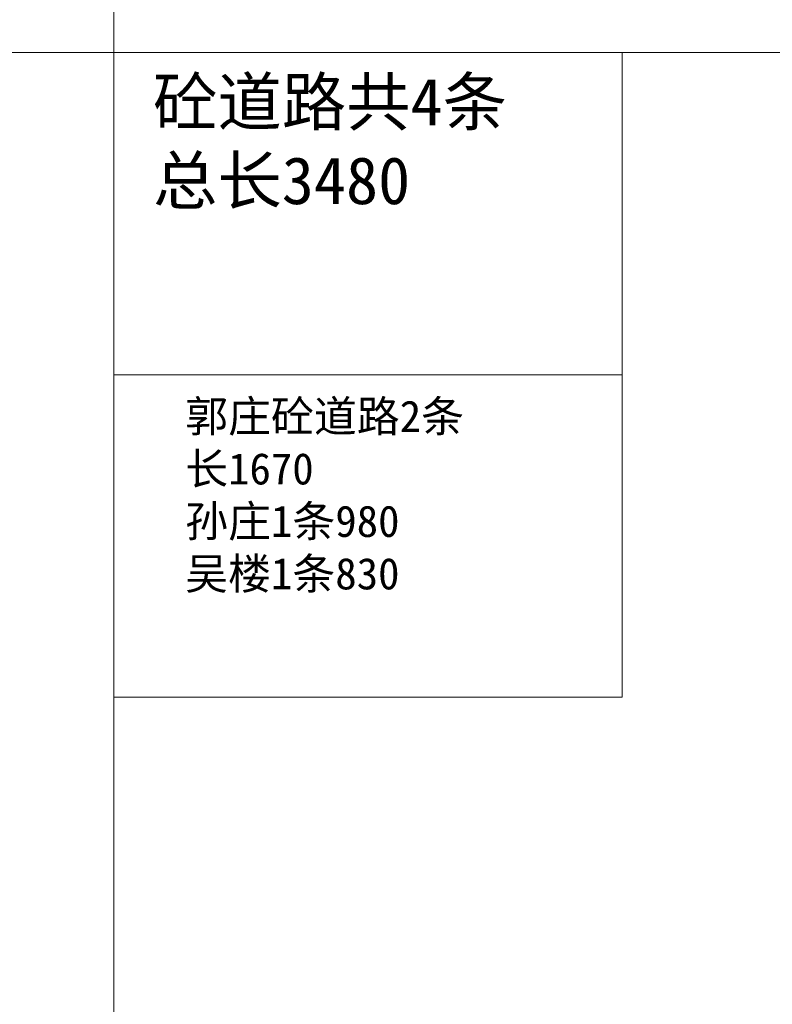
# Model space of a CAD drawing. Extents: x -27255 to 1448651, y 31034 to 8081248.
# Tile 28 of 198: x 582991 to 583278, y 3856402 to 3856778. Entities that reach past the tile are written whole.
import ezdxf

# ---------------------------------------------------------------- set-up
doc = ezdxf.new("R2010")
doc.units = 0
doc.layers.add('0.13文字', color=3, linetype='CONTINUOUS', lineweight=13)
doc.layers.add('文字', color=7, linetype='CONTINUOUS', lineweight=15)
doc.styles.add('-仿宋_GB2312', font='FangSong_GB2312.ttf')

msp = doc.modelspace()

# ---------------------------------------------------------------- linework, layer by layer
at = {"layer": '0.13文字', "lineweight": 13}
msp.add_line((583026.86973, 3871338.12904), (583026.86973, 3855111.18), dxfattribs=at)
at = {"layer": '0.13文字', "linetype": 'Continuous', "lineweight": 13}
msp.add_line((580415.31934, 3856765.18035), (587865.89025, 3856765.18035), dxfattribs=at)
at = {"layer": '0.13文字', "lineweight": 13}
for points in [[(583026.86973, 3856765.18035), (583220.77636, 3856765.18035), (583220.77636, 3856642.2916), (583026.86973, 3856642.2916)], [(583026.86973, 3856642.2916), (583220.77636, 3856642.2916), (583220.77636, 3856519.40285), (583026.86973, 3856519.40285)]]:
    msp.add_lwpolyline(points, close=True, dxfattribs=at)

# ---------------------------------------------------------------- texts
at = {"layer": '文字', "color": 7, "width": 780.1662746, "attachment_point": 1, "style": '-仿宋_GB2312'}
for s, insert, char_height in [('{\\C256;     砼道路共4条\\P     总长3480}', (582980.64633, 3856755.34754), 18), ('{\\C256;         郭庄砼道路2条\\P         长1670\\P         孙庄1条980\\P         吴楼1条830}', (582980.64633, 3856632.45879), 12)]:
    msp.add_mtext(s, dxfattribs=dict(at, insert=insert, char_height=char_height))

doc.saveas('drawing.dxf')
